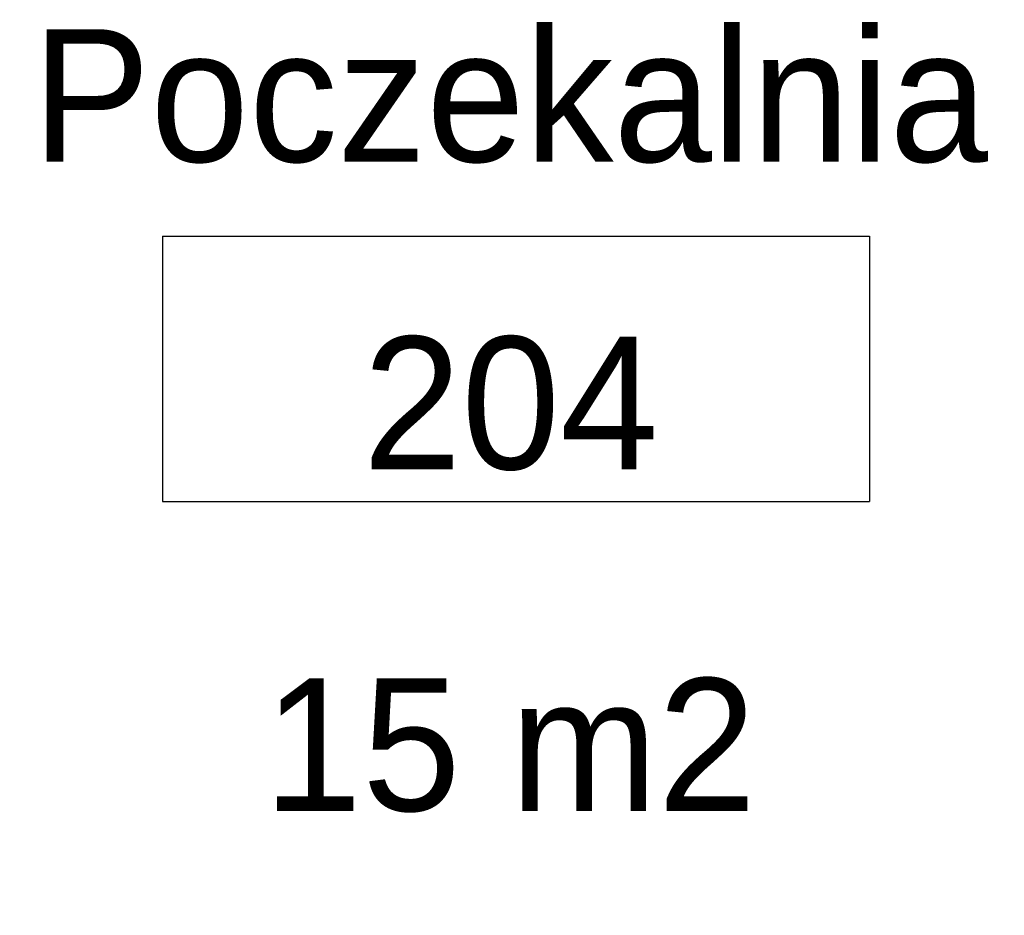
# Model space of a CAD drawing. Header units: centimetres. Extents: x -1062 to 5388, y 1642 to 2943.
# Tile 51 of 90: x 4383 to 4472, y 1910 to 1991. Entities that reach past the tile are written whole.
import ezdxf

# ---------------------------------------------------------------- set-up
doc = ezdxf.new("R2010")
doc.units = ezdxf.units.CM
for name, color, linetype in [('M-XREF', 252, 'Continuous'), ('XREF$0$Oznaczenia pomieszczeń', 8, 'Continuous'), ('XREF$0$Oznaczenia pomieszczeń-1', 8, 'Continuous')]:
    doc.layers.add(name, color=color, linetype=linetype)
doc.styles.add('XREF$0$Arial_1', font='txt', dxfattribs={"height": 12})

# ---------------------------------------------------------------- blocks, each defined once
blk = doc.blocks.new('XREF$0$M_Oznaczenie pomieszczenia - Oznaczenie pomieszczenia z powierzchnią-55349-Aranżacja_01')
at = {"layer": 'XREF$0$Oznaczenia pomieszczeń'}
for p, q in [((-0.8, 0.3), (-0.8, -0.3)), ((-0.8, 0.3), (0.8, 0.3)), ((0.8, 0.3), (0.8, -0.3)), ((-0.8, -0.3), (0.8, -0.3))]:
    blk.add_line(p, q, dxfattribs=at)
blk = doc.blocks.new('XREF')
at = {"layer": 'XREF$0$Oznaczenia pomieszczeń', "xscale": 39.99999999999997, "yscale": 39.99999999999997, "zscale": 39.99999999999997}
blk.add_blockref('XREF$0$M_Oznaczenie pomieszczenia - Oznaczenie pomieszczenia z powierzchnią-55349-Aranżacja_01', (-572.183, 1959.214), dxfattribs=at)
at = {"layer": 'XREF$0$Oznaczenia pomieszczeń-1', "char_height": 12, "line_spacing_factor": 0.936439, "style": 'XREF$0$Arial_1'}
for s, insert, width, attachment_point in [('\\pxqc,t4.23333,8.46667,12.7,16.93333,21.16667,25.4,29.63333,33.86667,38.1,42.33333,46.56667,50.8,55.03333,59.26667,63.5,67.73333,71.96667,76.2,80.43333,84.66667,88.9,93.13333,97.36667,101.6,105.83333,110.06667,114.3,118.53333,122.76667,127,131.23333,135.46667;{Poczekalnia}', (-572.722, 1977.783), 92.08, 8), ('\\pxqc,t4.23333,8.46667,12.7,16.93333,21.16667,25.4,29.63333,33.86667,38.1,42.33333,46.56667,50.8,55.03333,59.26667,63.5,67.73333,71.96667,76.2,80.43333,84.66667,88.9,93.13333,97.36667,101.6,105.83333,110.06667,114.3,118.53333,122.76667,127,131.23333,135.46667;204', (-572.666, 1956.042), 9.8, 5), ('\\pxqc,t4.23333,8.46667,12.7,16.93333,21.16667,25.4,29.63333,33.86667,38.1,42.33333,46.56667,50.8,55.03333,59.26667,63.5,67.73333,71.96667,76.2,80.43333,84.66667,88.9,93.13333,97.36667,101.6,105.83333,110.06667,114.3,118.53333,122.76667,127,131.23333,135.46667;15 m2', (-572.742, 1925.116), 44.2, 5)]:
    blk.add_mtext(s, dxfattribs=dict(at, insert=insert, width=width, attachment_point=attachment_point))

msp = doc.modelspace()

# ---------------------------------------------------------------- block references
at = {"layer": 'M-XREF'}
msp.add_blockref('XREF', (5000, 0), dxfattribs=at)

doc.saveas('drawing.dxf')
